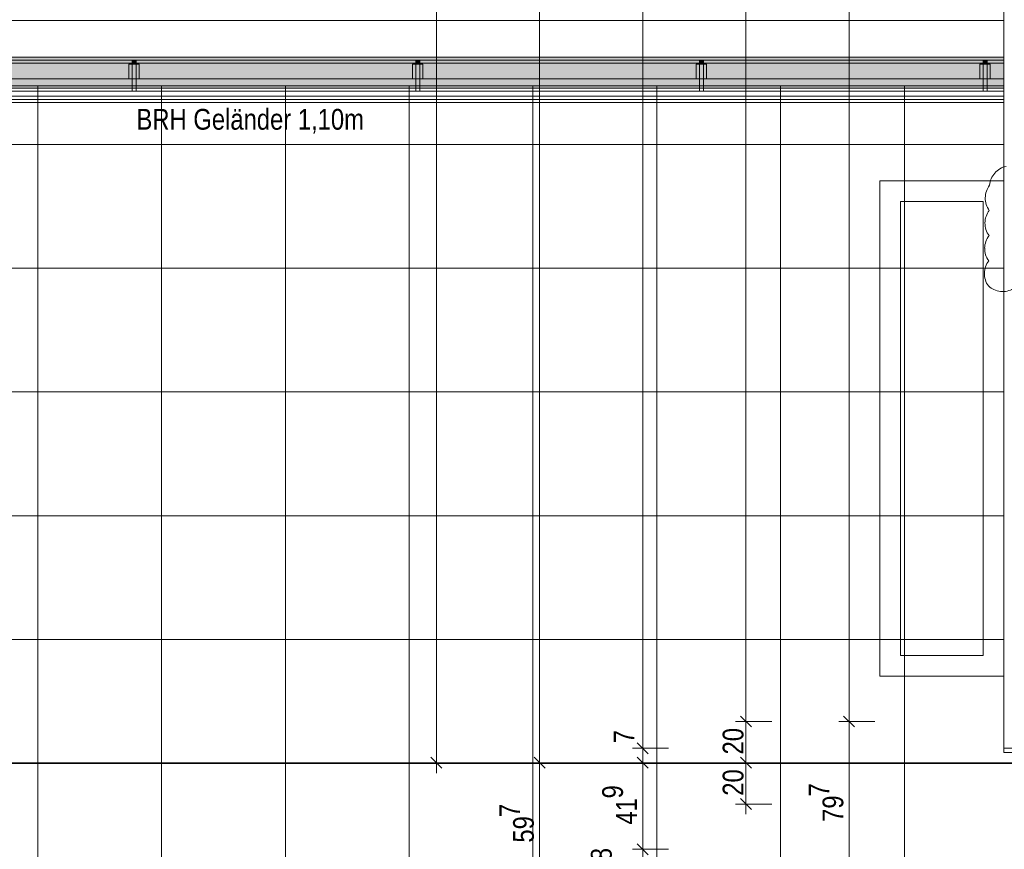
# Model space of a CAD drawing. Extents: x -620 to 300, y 62 to 1112.
# Tile 112 of 200: x -69 to 27, y 376 to 457. Entities that reach past the tile are written whole.
import ezdxf
from ezdxf.lldxf.tags import DXFTag

# ---------------------------------------------------------------- set-up
doc = ezdxf.new("R2010")
doc.units = 0
doc.layers.get('0').update_dxf_attribs({"lineweight": 13})
for name, color, linetype, lineweight, true_color in [('30 -33 Aussenwände- 7 Fassade_ Elemente', 7, 'Continuous', 9, 0x00aacc), ('30 -34 Innenwände- 6 Elemente', 7, 'Continuous', 9, 0xff6633), ('30 -36 Dächer- 3 Dachbeläge', 7, 'Continuous', 15, 0x9999ff), ('30 -36 Dächer- 3 Dachbeläge Gründach', 9, 'Continuous', 9, 0x808080), ('30 -36 Dächer- 4 Dachbekleidungen', 7, 'Continuous', 9, 0xccccff), ('60- 61 allgemeine Ausstattung- 4 Terrassen', 9, 'Continuous', 9, 0x808080), ('70 -72 Beschriftung- 1 Beschriftung allgemein', 7, 'Continuous', 9, 0xff6633), ('70 -76 Bemaßung- 2 Allgemein', 9, 'Continuous', 5, 0x808080), ('70 -77 Revision- 2 Wolken', 7, 'Continuous', 18, 0x944cff)]:
    doc.layers.add(name, color=color, linetype=linetype, lineweight=lineweight, true_color=true_color)
doc.layers.add('70 -71 Achsen- 1 Gebäudeachsen', color=7, linetype='STRICHPUNKT2-A06CPVM0L0', lineweight=18)
doc.styles.get("Standard").update_dxf_attribs({"font": 'ARIALN.TTF'})
tags = doc.linetypes.add('STRICHPUNKT2-A06CPVM0L0', pattern=[12.7, 6.35, -3.175, 0, -3.175]).pattern_tags.tags
tags[10:11] = [DXFTag(74, 4), DXFTag(75, 0), DXFTag(340, '0'), DXFTag(46, 0.0), DXFTag(50, 0.0), DXFTag(44, 0.0), DXFTag(45, 0.0)]
tags[8:9] = [DXFTag(74, 4), DXFTag(75, 0), DXFTag(340, '0'), DXFTag(46, 0.0), DXFTag(50, 0.0), DXFTag(44, 0.0), DXFTag(45, 0.0)]
tags[6:7] = [DXFTag(74, 4), DXFTag(75, 0), DXFTag(340, '0'), DXFTag(46, 0.0), DXFTag(50, 0.0), DXFTag(44, 0.0), DXFTag(45, 0.0)]
tags[4:5] = [DXFTag(74, 4), DXFTag(75, 0), DXFTag(340, '0'), DXFTag(46, 0.0), DXFTag(50, 0.0), DXFTag(44, 0.0), DXFTag(45, 0.0)]

# ---------------------------------------------------------------- blocks, each defined once
blk = doc.blocks.new('Referenz-A06CPVM1L0')
at = {"layer": '30 -33 Aussenwände- 7 Fassade_ Elemente', "color": 0, "linetype": 'Continuous', "ltscale": 0.13}
for p, q in [((26.884, 548.214), (26.884, 386.014)), ((-125.376, 456.554), (26.884, 456.554)), ((-124.776, 456.554), (26.884, 456.554)), ((26.884, 456.554), (26.884, 453.014)), ((26.884, 456.554), (26.884, 452.414)), ((26.884, 453.014), (-124.776, 453.014)), ((-346.876, 452.414), (26.884, 452.414)), ((26.884, 452.414), (-125.376, 452.414)), ((26.884, 386.014), (31.724, 386.014))]:
    blk.add_line(p, q, dxfattribs=at)
at = {"layer": '30 -34 Innenwände- 6 Elemente', "color": 0, "linetype": 'Continuous', "ltscale": 0.13}
for p, q in [((26.884, 452.414), (-346.876, 452.414)), ((26.884, 450.214), (26.884, 452.414)), ((-349.076, 450.214), (26.884, 450.214)), ((26.884, 449.214), (-350.076, 449.214)), ((26.884, 448.614), (26.884, 449.214)), ((-350.676, 448.614), (26.884, 448.614))]:
    blk.add_line(p, q, dxfattribs=at)
at = {"layer": '30 -36 Dächer- 3 Dachbeläge', "color": 0, "linetype": 'Continuous', "ltscale": 0.15}
for p, q in [((-349.076, 453.014), (26.884, 453.014)), ((26.884, 453.014), (26.884, 450.014)), ((26.884, 450.014), (-349.076, 450.014))]:
    blk.add_line(p, q, dxfattribs=at)
at = {"layer": '30 -36 Dächer- 3 Dachbeläge', "color": 0, "lineweight": 9}
for p, q in [((-57.626, 452.314), (-57.626, 452.714)), ((-57.226, 452.714), (-57.226, 452.314)), ((-30.126, 452.314), (-30.126, 452.714)), ((-29.726, 452.714), (-29.726, 452.314)), ((-2.626, 452.314), (-2.626, 452.714)), ((-2.226, 452.714), (-2.226, 452.314)), ((24.874, 452.314), (24.874, 452.714)), ((25.274, 452.714), (25.274, 452.314)), ((-57.226, 452.314), (-57.626, 452.314)), ((-29.726, 452.314), (-30.126, 452.314)), ((-2.226, 452.314), (-2.626, 452.314)), ((25.274, 452.314), (24.874, 452.314))]:
    blk.add_line(p, q, dxfattribs=at)
at = {"layer": '30 -36 Dächer- 3 Dachbeläge', "color": 0, "lineweight": 0}
for points in [[(-349.076, 450.014), (-349.076, 453.014), (26.884, 450.014)], [(26.884, 450.014), (-349.076, 453.014), (26.884, 453.014)], [(-57.626, 452.314), (-57.226, 452.314), (-57.626, 452.714)], [(-57.626, 452.714), (-57.226, 452.314), (-57.226, 452.714)], [(-30.126, 452.314), (-29.726, 452.314), (-30.126, 452.714)], [(-30.126, 452.714), (-29.726, 452.314), (-29.726, 452.714)], [(-2.626, 452.314), (-2.226, 452.314), (-2.626, 452.714)], [(-2.626, 452.714), (-2.226, 452.314), (-2.226, 452.714)], [(24.874, 452.314), (25.274, 452.314), (24.874, 452.714)], [(24.874, 452.714), (25.274, 452.314), (25.274, 452.714)]]:
    blk.add_solid(points, dxfattribs=at)
at = {"layer": '30 -36 Dächer- 3 Dachbeläge Gründach', "color": 0, "linetype": 'Continuous', "ltscale": 0.13}
for p, q in [((16.884, 439.014), (24.884, 439.014)), ((16.884, 395.014), (16.884, 439.014)), ((24.884, 439.014), (24.884, 395.014)), ((24.884, 395.014), (16.884, 395.014))]:
    blk.add_line(p, q, dxfattribs=at)
at = {"layer": '30 -36 Dächer- 4 Dachbekleidungen', "color": 0, "linetype": 'Continuous', "ltscale": 0.13}
for p, q in [((-349.076, 452.714), (26.884, 452.714)), ((26.884, 452.714), (26.884, 450.914)), ((-57.926, 450.914), (-57.926, 452.314)), ((-57.926, 452.314), (-57.626, 452.314)), ((-57.226, 452.314), (-57.626, 452.314)), ((-57.626, 452.314), (-57.626, 450.914)), ((-57.226, 450.914), (-57.226, 452.314)), ((-56.926, 452.314), (-57.226, 452.314)), ((-56.926, 450.914), (-56.926, 452.314)), ((-30.426, 450.914), (-30.426, 452.314)), ((-30.426, 452.314), (-30.126, 452.314)), ((-29.726, 452.314), (-30.126, 452.314)), ((-30.126, 452.314), (-30.126, 450.914)), ((-29.726, 450.914), (-29.726, 452.314)), ((-29.426, 452.314), (-29.726, 452.314)), ((-29.426, 450.914), (-29.426, 452.314)), ((-2.926, 450.914), (-2.926, 452.314)), ((-2.926, 452.314), (-2.626, 452.314)), ((-2.226, 452.314), (-2.626, 452.314)), ((-2.626, 452.314), (-2.626, 450.914)), ((-2.226, 450.914), (-2.226, 452.314)), ((-1.926, 452.314), (-2.226, 452.314)), ((-1.926, 450.914), (-1.926, 452.314)), ((24.574, 450.914), (24.574, 452.314)), ((24.574, 452.314), (24.874, 452.314)), ((25.274, 452.314), (24.874, 452.314)), ((24.874, 452.314), (24.874, 450.914)), ((25.274, 450.914), (25.274, 452.314)), ((25.574, 452.314), (25.274, 452.314)), ((25.574, 450.914), (25.574, 452.314)), ((26.884, 450.914), (-349.076, 450.914)), ((-57.626, 449.714), (-57.626, 450.914)), ((-57.226, 450.914), (-57.226, 449.714)), ((-30.126, 449.714), (-30.126, 450.914)), ((-29.726, 450.914), (-29.726, 449.714)), ((-2.626, 449.714), (-2.626, 450.914)), ((-2.226, 450.914), (-2.226, 449.714)), ((24.874, 449.714), (24.874, 450.914)), ((25.274, 450.914), (25.274, 449.714)), ((26.884, 449.714), (-349.576, 449.714)), ((-57.226, 449.714), (-57.626, 449.714)), ((-29.726, 449.714), (-30.126, 449.714)), ((-2.226, 449.714), (-2.626, 449.714)), ((25.274, 449.714), (24.874, 449.714)), ((26.884, 448.914), (26.884, 449.714)), ((-350.376, 448.914), (26.884, 448.914))]:
    blk.add_line(p, q, dxfattribs=at)
at = {"layer": '60- 61 allgemeine Ausstattung- 4 Terrassen', "color": 0}
for p, q in [((26.884, 450.214), (-349.076, 450.214)), ((-66.756, 214.014), (-66.756, 450.214)), ((-54.756, 214.014), (-54.756, 450.214)), ((-42.756, 214.014), (-42.756, 450.214)), ((-30.756, 214.014), (-30.756, 450.214)), ((-18.756, 214.014), (-18.756, 450.214)), ((-6.756, 214.014), (-6.756, 450.214)), ((5.244, 214.014), (5.244, 450.214)), ((17.244, 214.014), (17.244, 450.214)), ((26.884, 385.614), (26.884, 450.214)), ((-398.076, 444.554), (26.884, 444.554)), ((14.884, 441.014), (26.884, 441.014)), ((14.884, 393.014), (14.884, 441.014)), ((26.884, 441.014), (26.884, 393.014)), ((-398.076, 432.554), (26.884, 432.554)), ((-398.076, 420.554), (26.884, 420.554)), ((-234.726, 408.554), (26.884, 408.554)), ((-234.726, 396.554), (26.884, 396.554)), ((26.884, 393.014), (14.884, 393.014)), ((31.024, 385.614), (26.884, 385.614)), ((-234.726, 384.554), (31.024, 384.554))]:
    blk.add_line(p, q, dxfattribs=at)
at = {"layer": '70 -71 Achsen- 1 Gebäudeachsen', "color": 0, "linetype": 'STRICHPUNKT2-A06CPVM0L0', "ltscale": 0.18}
blk.add_line((-539.606, 384.614), (75.885, 384.614), dxfattribs=at)
at = {"layer": '70 -76 Bemaßung- 2 Allgemein', "color": 0, "linetype": 'Continuous', "ltscale": 0.13}
for p, q in [((-18.116, 385.674), (-18.116, 596.613)), ((-28.116, 385.674), (-28.116, 548.553)), ((-8.116, 387.074), (-8.116, 547.153)), ((1.884, 389.674), (1.884, 544.553)), ((11.884, 389.674), (11.884, 541.053)), ((1.884, 387.614), (1.884, 389.674)), ((1.884, 389.614), (1.884, 387.553)), ((11.884, 387.614), (11.884, 389.674)), ((11.884, 389.614), (11.884, 387.553)), ((4.384, 388.614), (0.884, 388.614)), ((4.384, 388.614), (0.884, 388.614)), ((14.384, 388.614), (10.884, 388.614)), ((14.384, 388.614), (10.884, 388.614)), ((-8.116, 387.074), (-8.116, 388.134)), ((1.884, 385.674), (1.884, 387.553)), ((11.884, 373.734), (11.884, 387.553)), ((-8.116, 385.014), (-8.116, 387.074)), ((-8.116, 385.014), (-8.116, 387.074)), ((-28.116, 383.614), (-28.116, 385.674)), ((-18.116, 383.614), (-18.116, 385.674)), ((-5.616, 386.014), (-9.116, 386.014)), ((-5.616, 386.014), (-9.116, 386.014)), ((-8.116, 384.614), (-8.116, 386.014)), ((1.884, 383.614), (1.884, 385.674)), ((-18.116, 385.614), (-18.116, 383.553)), ((-8.116, 385.614), (-8.116, 383.553)), ((-8.116, 385.614), (-8.116, 383.553)), ((1.884, 385.614), (1.884, 383.553)), ((-25.616, 384.614), (-29.116, 384.614)), ((-15.616, 384.614), (-19.116, 384.614)), ((-15.616, 384.614), (-19.116, 384.614)), ((-5.616, 384.614), (-9.116, 384.614)), ((-5.616, 384.614), (-9.116, 384.614)), ((4.384, 384.614), (0.884, 384.614)), ((4.384, 384.614), (0.884, 384.614)), ((-18.116, 373.734), (-18.116, 383.553)), ((-8.116, 383.553), (-8.116, 382.493)), ((-8.116, 377.294), (-8.116, 383.553)), ((1.884, 381.674), (1.884, 383.553)), ((1.884, 379.614), (1.884, 381.674)), ((4.384, 380.614), (0.884, 380.614)), ((-8.116, 377.294), (-8.116, 378.354)), ((-8.116, 375.234), (-8.116, 377.294)), ((-8.116, 375.234), (-8.116, 377.294)), ((-5.616, 376.234), (-9.116, 376.234)), ((-5.616, 376.234), (-9.116, 376.234)), ((-8.116, 372.674), (-8.116, 376.234))]:
    blk.add_line(p, q, dxfattribs=at)
at = {"layer": '70 -76 Bemaßung- 2 Allgemein', "color": 0, "linetype": 'Continuous', "lineweight": 20, "ltscale": 0.2}
for p, q in [((2.414, 388.083), (1.353, 389.144)), ((1.353, 389.144), (2.414, 388.083)), ((12.414, 388.083), (11.353, 389.144)), ((11.353, 389.144), (12.414, 388.083)), ((-7.586, 385.483), (-8.647, 386.544)), ((-7.586, 385.483), (-8.647, 386.544)), ((-27.586, 384.083), (-28.647, 385.144)), ((-17.586, 384.083), (-18.647, 385.144)), ((-18.647, 385.144), (-17.586, 384.083)), ((-8.647, 385.144), (-7.586, 384.083)), ((-8.647, 385.144), (-7.586, 384.083)), ((2.414, 384.083), (1.353, 385.144)), ((1.353, 385.144), (2.414, 384.083)), ((2.414, 380.083), (1.353, 381.144)), ((-7.586, 375.703), (-8.647, 376.764)), ((-7.586, 375.703), (-8.647, 376.764))]:
    blk.add_line(p, q, dxfattribs=at)
at = {"layer": '70 -77 Revision- 2 Wolken', "color": 0, "linetype": 'Continuous', "ltscale": 0.18}
for centre, major_axis in [((27.538, 440.432), (-0.421, 1.988)), ((27.538, 440.432), (-1.529, 1.338)), ((27.123, 439.346), (-1.611, 1.239)), ((27.123, 439.346), (-2.032, 0.025)), ((27.093, 436.907), (-1.611, 1.239)), ((27.093, 436.907), (-2.032, 0.025)), ((27.064, 434.469), (-1.611, 1.239)), ((27.064, 434.469), (-2.032, 0.025)), ((27.034, 432.031), (-1.611, 1.239)), ((27.034, 432.031), (-2.032, 0.025)), ((26.782, 432.316), (-1.388, -1.484)), ((26.782, 432.316), (-0.22, -2.02))]:
    blk.add_ellipse(centre, major_axis=major_axis, ratio=1, start_param=0, end_param=0.643501, dxfattribs=at)
at = {"layer": '70 -72 Beschriftung- 1 Beschriftung allgemein', "color": 0, "linetype": 'Continuous', "ltscale": 0.13, "insert": (-57.195, 447.988), "char_height": 2.01377, "attachment_point": 1}
blk.add_mtext('{\\fArial Narrow;BRH Geländer 1,10m}', dxfattribs=at)
at = {"layer": '70 -76 Bemaßung- 2 Allgemein', "color": 0, "linetype": 'Continuous', "ltscale": 0.13, "char_height": 2.01377, "attachment_point": 1, "rotation": 90}
for s, insert in [('{\\fArial Narrow;7}', (-10.942, 386.498)), ('{\\fArial Narrow;20}', (-0.367, 385.417)), ('{\\fArial Narrow;20}', (-0.367, 381.417)), ('{\\fArial Narrow;9}', (-12.045, 381.152)), ('{\\fArial Narrow;7}', (7.972, 381.339)), ('{\\fArial Narrow;41}', (-10.703, 378.61)), ('{\\fArial Narrow;79}', (9.314, 378.878)), ('{\\fArial Narrow;7}', (-22.028, 379.346)), ('{\\fArial Narrow;59}', (-20.686, 376.872)), ('{\\fArial Narrow;8}', (-13.145, 375.071))]:
    blk.add_mtext(s, dxfattribs=dict(at, insert=insert))

msp = doc.modelspace()

# ---------------------------------------------------------------- block references
at = {"color": 8, "lineweight": 13, "ltscale": 0.13, "true_color": 0x808080}
msp.add_blockref('Referenz-A06CPVM1L0', (0, 0), dxfattribs=at)

doc.saveas('drawing.dxf')
